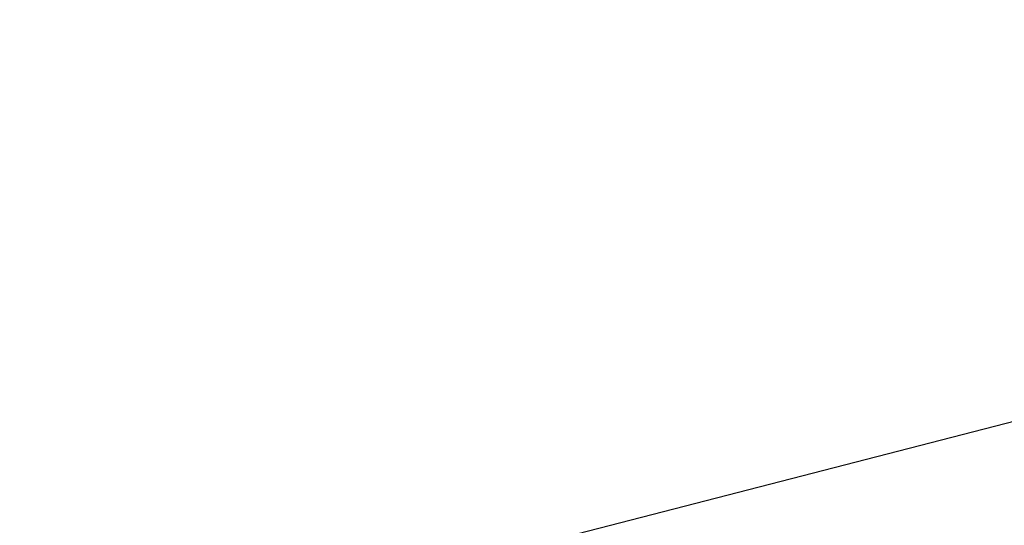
# Model space of a CAD drawing. Extents: x 447426 to 448116, y 440349 to 441552.
# Tile 18 of 21: x 447587 to 447682, y 441504 to 441552. Entities that reach past the tile are written whole.
import ezdxf

# ---------------------------------------------------------------- set-up
doc = ezdxf.new("R2010")
doc.units = 0
doc.header["$LTSCALE"] = 2
doc.header["$MEASUREMENT"] = 0
doc.linetypes.add('AUSGEZOGEN', pattern=[0])
doc.layers.get('0').update_dxf_attribs({"linetype": 'AUSGEZOGEN'})
doc.layers.add('FBR', color=8, linetype='CONTINUOUS')
doc.layers.add('Planeinteilung', color=6, linetype='CONTINUOUS')

# ---------------------------------------------------------------- blocks, each defined once
blk = doc.blocks.new('1135420')
blk.add_line((0, 297), (0, 0))

msp = doc.modelspace()

# ---------------------------------------------------------------- linework, layer by layer
at = {"layer": 'FBR'}
msp.add_lwpolyline([(447634.144, 441473.275, 0.00001), (447641.336, 441457.003, 0.000017), (447645.437, 441447.725), (447653.962, 441428.441, -0.00021), (447659.217, 441416.54, -0.000083), (447661.871, 441410.52, -0.000103), (447665.157, 441403.059, -0.000892), (447665.825, 441401.534, -0.000138), (447670.14, 441391.628, -0.002137), (447678.112, 441373.098, -0.002233), (447685.586, 441355.296, -0.003057), (447692.735, 441337.752, -0.002736), (447700.493, 441318.063, -0.000329), (447703.172, 441311.141, -0.000855), (447704.196, 441308.475, -0.001627), (447706.531, 441302.308, -0.000795), (447711.245, 441289.67, -0.002189), (447714.987, 441279.452, -0.001287), (447721.234, 441262.022, -0.000547), (447730.252, 441236.098, -0.003942), (447737.662, 441213.75, -0.00058), (447740.267, 441205.649, -0.000836), (447742.056, 441200.03, -0.001593), (447748.376, 441179.842, -0.002312)], format="xyb", dxfattribs=at)

# ---------------------------------------------------------------- block references
at = {"layer": 'Planeinteilung', "linetype": 'Continuous', "rotation": 284.4375024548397}
msp.add_blockref('1135420', (447426.449, 441447.767), dxfattribs=at)

doc.saveas('drawing.dxf')
